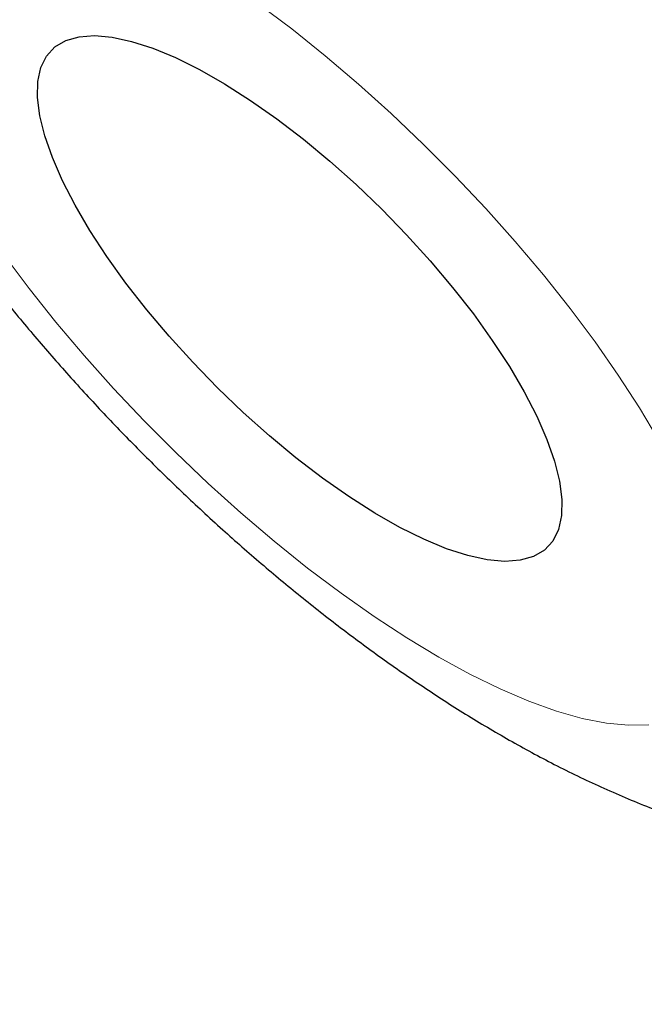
# Model space of a CAD drawing. Header units: millimetres. Extents: x 8 to 436, y 12 to 763.
# Tile 34 of 256: x 357.504 to 358.305, y 281.224 to 282.486. Entities that reach past the tile are written whole.
import ezdxf

# ---------------------------------------------------------------- set-up
doc = ezdxf.new("R2010")
doc.units = ezdxf.units.MM

msp = doc.modelspace()

# ---------------------------------------------------------------- linework, layer by layer
at = {"color": 252, "linetype": 'Continuous', "lineweight": 0, "flags": 128}
for points in [[(358.3233, 281.9473), (358.2989, 281.9883), (358.2717, 282.0303), (358.242, 282.0728), (358.21, 282.1156), (358.1758, 282.1586), (358.1398, 282.2013), (358.102, 282.2436), (358.0627, 282.2852), (358.0222, 282.3258), (357.9808, 282.3653), (357.9386, 282.4032), (357.8959, 282.4395), (357.8531, 282.4738), (357.8103, 282.506)], [(357.4847, 282.1841), (357.5167, 282.1412), (357.5508, 282.0983), (357.5869, 282.0556), (357.6247, 282.0132), (357.664, 281.9717), (357.7044, 281.931), (357.7459, 281.8916)], [(357.7459, 281.8916), (357.7881, 281.8537), (357.8308, 281.8174), (357.8736, 281.7831), (357.9164, 281.7509), (357.9589, 281.721), (358.0007, 281.6936), (358.0418, 281.6689), (358.0817, 281.6471), (358.1203, 281.6282), (358.1573, 281.6124), (358.1925, 281.5998), (358.2256, 281.5904), (358.2565, 281.5844), (358.285, 281.5817), (358.3109, 281.5823)]]:
    msp.add_lwpolyline(points, dxfattribs=at)
at = {"color": 7, "linetype": 'Continuous', "lineweight": 30, "flags": 128}
msp.add_lwpolyline([(357.9357, 282.2743), (357.9685, 282.2429), (358.0003, 282.2102), (358.0307, 282.1767), (358.0593, 282.1427), (358.086, 282.1086), (358.1103, 282.0747), (358.1322, 282.0413), (358.1512, 282.0088), (358.1673, 281.9776), (358.1803, 281.9479), (358.1901, 281.92), (358.1964, 281.8943), (358.1994, 281.871), (358.1989, 281.8503), (358.195, 281.8325), (358.1877, 281.8177), (358.177, 281.8061), (358.1631, 281.7979), (358.1462, 281.793), (358.1263, 281.7915), (358.1038, 281.7935), (358.0788, 281.799), (358.0515, 281.8078), (358.0224, 281.8199), (357.9916, 281.8352), (357.9595, 281.8535), (357.9264, 281.8746), (357.8926, 281.8983), (357.8586, 281.9244), (357.8246, 281.9526), (357.791, 281.9825), (357.7581, 282.014), (357.7264, 282.0467), (357.696, 282.0802), (357.6673, 282.1141), (357.6407, 282.1483), (357.6163, 282.1822), (357.5945, 282.2156), (357.5755, 282.248), (357.5594, 282.2793), (357.5464, 282.309), (357.5366, 282.3369), (357.5302, 282.3626), (357.5273, 282.3859), (357.5278, 282.4066), (357.5317, 282.4244), (357.539, 282.4391), (357.5497, 282.4507), (357.5635, 282.459), (357.5805, 282.4639), (357.6003, 282.4654), (357.6229, 282.4634), (357.6479, 282.4579), (357.6751, 282.4491), (357.7043, 282.437), (357.7351, 282.4217), (357.7672, 282.4034), (357.8003, 282.3823), (357.8341, 282.3586), (357.8681, 282.3325), (357.9021, 282.3043), (357.9357, 282.2743)], dxfattribs=at)
at = {"color": 252, "linetype": 'Continuous', "lineweight": 0}
for points, knots in [([(358.2903, 274.6843), (357.5971, 275.3019), (356.2073, 276.5401), (354.1544, 278.473), (352.1351, 280.4505), (350.1624, 282.4688), (348.2074, 284.5571), (346.2783, 286.7121), (344.3852, 288.9294), (342.5704, 291.1613), (340.8428, 293.3949), (339.2135, 295.6176), (337.69, 297.8197), (336.2756, 299.9952), (334.9754, 302.1375), (333.794, 304.2379), (332.7394, 306.2834), (331.8072, 308.2687), (331.3014, 309.5282), (331.0484, 310.1578)], [0, 0, 0, 0, 0.056574, 0.113415, 0.17016, 0.226689, 0.283221, 0.342868, 0.402514, 0.462416, 0.522329, 0.581975, 0.64161, 0.701258, 0.760904, 0.820805, 0.880718, 0.940364, 1, 1, 1, 1]), ([(357.4813, 283.5657), (357.4727, 283.5801), (357.4406, 283.6337), (357.3944, 283.7219), (357.3433, 283.8295), (357.3029, 283.9308), (357.2724, 284.0257), (357.2523, 284.1134), (357.2427, 284.1932), (357.244, 284.2643), (357.2559, 284.3266), (357.2782, 284.3795), (357.3109, 284.4227), (357.3539, 284.4555), (357.4068, 284.478), (357.469, 284.4902), (357.5402, 284.4918), (357.6201, 284.4826), (357.708, 284.4629), (357.8032, 284.4329), (357.9049, 284.3928), (358.0126, 284.3426), (358.1256, 284.2828), (358.243, 284.214), (358.3637, 284.1368), (358.4871, 284.0512), (358.6124, 283.9582), (358.7386, 283.8585), (358.8576, 283.7586), (358.9688, 283.6604), (359.0719, 283.5651), (359.1802, 283.4605), (359.2926, 283.3463), (359.4078, 283.2228), (359.5184, 283.0978), (359.6233, 282.9723), (359.7218, 282.8469), (359.8135, 282.7225), (359.8976, 282.6001), (359.9735, 282.4806), (360.0404, 282.3649), (360.0981, 282.2536), (360.1464, 282.1475), (360.1846, 282.0476), (360.2124, 281.9546), (360.2297, 281.8689), (360.2366, 281.7911), (360.2329, 281.722), (360.2184, 281.6621), (360.1933, 281.6117), (360.1581, 281.571), (360.1128, 281.5405), (360.0575, 281.5207), (359.9929, 281.5113), (359.9194, 281.5123), (359.8377, 281.5239), (359.7479, 281.5463), (359.6509, 281.579), (359.5476, 281.6215), (359.4383, 281.6746), (359.3576, 281.7172), (359.3125, 281.7444), (359.3067, 281.7479)], [0, 0, 0, 0, 0.006373, 0.023633, 0.040831, 0.058037, 0.075305, 0.092573, 0.109779, 0.126993, 0.144269, 0.161544, 0.178758, 0.195975, 0.213255, 0.230534, 0.247751, 0.264967, 0.282245, 0.299522, 0.316738, 0.333948, 0.351219, 0.36849, 0.385699, 0.402901, 0.420163, 0.437426, 0.454627, 0.468951, 0.483292, 0.497616, 0.514812, 0.532069, 0.549327, 0.566523, 0.583718, 0.600975, 0.618232, 0.635428, 0.652629, 0.66989, 0.687152, 0.704353, 0.721562, 0.738832, 0.756103, 0.773312, 0.790527, 0.807804, 0.825081, 0.842297, 0.859515, 0.876794, 0.894073, 0.911291, 0.928505, 0.945781, 0.963057, 0.980271, 0.997478, 1, 1, 1, 1])]:
    msp.add_open_spline(points, degree=3, knots=knots, dxfattribs=at)
at = {"color": 7, "linetype": 'Continuous', "lineweight": 30}
for points, knots in [([(357.6966, 284.3905), (357.6966, 284.3905), (357.6967, 284.3906), (357.7014, 284.3914), (357.7096, 284.3919), (357.7216, 284.392), (357.7376, 284.3912), (357.7576, 284.3889), (357.7813, 284.385), (357.8086, 284.3792), (357.8393, 284.3712), (357.8733, 284.3609), (357.9105, 284.3481), (357.9508, 284.3327), (357.9938, 284.3147), (358.0396, 284.294), (358.0877, 284.2706), (358.1381, 284.2445), (358.1905, 284.2158), (358.2448, 284.1844), (358.3008, 284.1504), (358.3583, 284.1139), (358.4173, 284.0749), (358.4775, 284.0334), (358.5386, 283.9897), (358.6004, 283.9439), (358.6628, 283.8961), (358.7258, 283.8462), (358.7891, 283.7944), (358.8525, 283.7409), (358.916, 283.6858), (358.9792, 283.6292), (359.0419, 283.5713), (359.1041, 283.5124), (359.1655, 283.4524), (359.2262, 283.3915), (359.286, 283.3298), (359.3447, 283.2674), (359.4022, 283.2046), (359.4582, 283.1414), (359.5127, 283.0782), (359.5655, 283.015), (359.6165, 282.9521), (359.6656, 282.8895), (359.7127, 282.8275), (359.7576, 282.7661), (359.8003, 282.7056), (359.8407, 282.6461), (359.8787, 282.5877), (359.9143, 282.5306), (359.9472, 282.4752), (359.9774, 282.4217), (360.0048, 282.3703), (360.0295, 282.3211), (360.0514, 282.2742), (360.0706, 282.2299), (360.0871, 282.1882), (360.101, 282.1496), (360.1122, 282.114), (360.1209, 282.0821), (360.1273, 282.0539), (360.1316, 282.0292), (360.1341, 282.0081), (360.1352, 281.991), (360.1351, 281.9781), (360.1345, 281.9694), (360.1337, 281.9649), (360.1337, 281.9649), (360.1337, 281.9649)], [0, 0, 0, 0, 0.010315, 0.02412, 0.03614, 0.048611, 0.062021, 0.075535, 0.089216, 0.103103, 0.117215, 0.131558, 0.146133, 0.160934, 0.175949, 0.191087, 0.206453, 0.221938, 0.237539, 0.253252, 0.269071, 0.284994, 0.301016, 0.317135, 0.333318, 0.349484, 0.365722, 0.38202, 0.398368, 0.414753, 0.431167, 0.447598, 0.464033, 0.480427, 0.49683, 0.513257, 0.529701, 0.546153, 0.5626, 0.579033, 0.595444, 0.611814, 0.62817, 0.644477, 0.660743, 0.67697, 0.693158, 0.70931, 0.725424, 0.741502, 0.757502, 0.773285, 0.788959, 0.804515, 0.819943, 0.835233, 0.850373, 0.86535, 0.880153, 0.894755, 0.908779, 0.922975, 0.936977, 0.950775, 0.964377, 0.977819, 0.991171, 1, 1, 1, 1]), ([(357.2612, 283.2528), (357.2539, 283.2422), (357.2375, 283.2185), (357.2161, 283.1794), (357.1964, 283.1365), (357.1802, 283.0923), (357.1675, 283.0471), (357.1581, 283.0011), (357.1521, 282.9544), (357.1493, 282.907), (357.1499, 282.8588), (357.1536, 282.8097), (357.1608, 282.7594), (357.1715, 282.7075), (357.186, 282.6536), (357.2046, 282.5977), (357.2275, 282.5399), (357.2543, 282.481), (357.2846, 282.4223), (357.3175, 282.3646), (357.3526, 282.3082), (357.3896, 282.2532), (357.4282, 282.1995), (357.4685, 282.147), (357.5102, 282.0956), (357.5533, 282.0454), (357.5977, 281.9962), (357.6434, 281.9483), (357.6904, 281.9013), (357.7225, 281.8711), (357.7387, 281.856)], [0, 0, 0, 0, 0.023783, 0.05311, 0.08239, 0.111707, 0.141155, 0.170849, 0.200928, 0.231564, 0.262972, 0.295416, 0.329214, 0.364719, 0.402266, 0.442036, 0.483824, 0.52688, 0.569942, 0.612231, 0.653536, 0.693909, 0.733493, 0.772443, 0.810905, 0.849002, 0.886844, 0.924529, 0.962146, 1, 1, 1, 1]), ([(357.7387, 281.856), (357.7473, 281.848), (357.7722, 281.8252), (357.8141, 281.7885), (357.8646, 281.7466), (357.916, 281.7062), (357.9684, 281.6675), (358.0218, 281.6305), (358.0765, 281.5953), (358.1325, 281.562), (358.1903, 281.5307), (358.2501, 281.5018), (358.3099, 281.4765), (358.3684, 281.4556), (358.4243, 281.4393), (358.4783, 281.427), (358.5305, 281.4186), (358.581, 281.4138), (358.6303, 281.4124), (358.6785, 281.4144), (358.7258, 281.4198), (358.772, 281.4284), (358.8172, 281.4404), (358.8627, 281.4562), (358.9081, 281.4762), (358.95, 281.4987), (358.9752, 281.516), (358.9863, 281.5236)], [0, 0, 0, 0, 0.0228482, 0.0657887, 0.1089514, 0.1524782, 0.1965024, 0.24118, 0.2866962, 0.3332677, 0.3811332, 0.4305066, 0.4814381, 0.5281855, 0.5728973, 0.615167, 0.6551607, 0.6932572, 0.7298496, 0.7652781, 0.7998157, 0.8336738, 0.867014, 0.89996, 0.9361643, 0.9718158, 1, 1, 1, 1])]:
    msp.add_open_spline(points, degree=3, knots=knots, dxfattribs=at)

doc.saveas('drawing.dxf')
